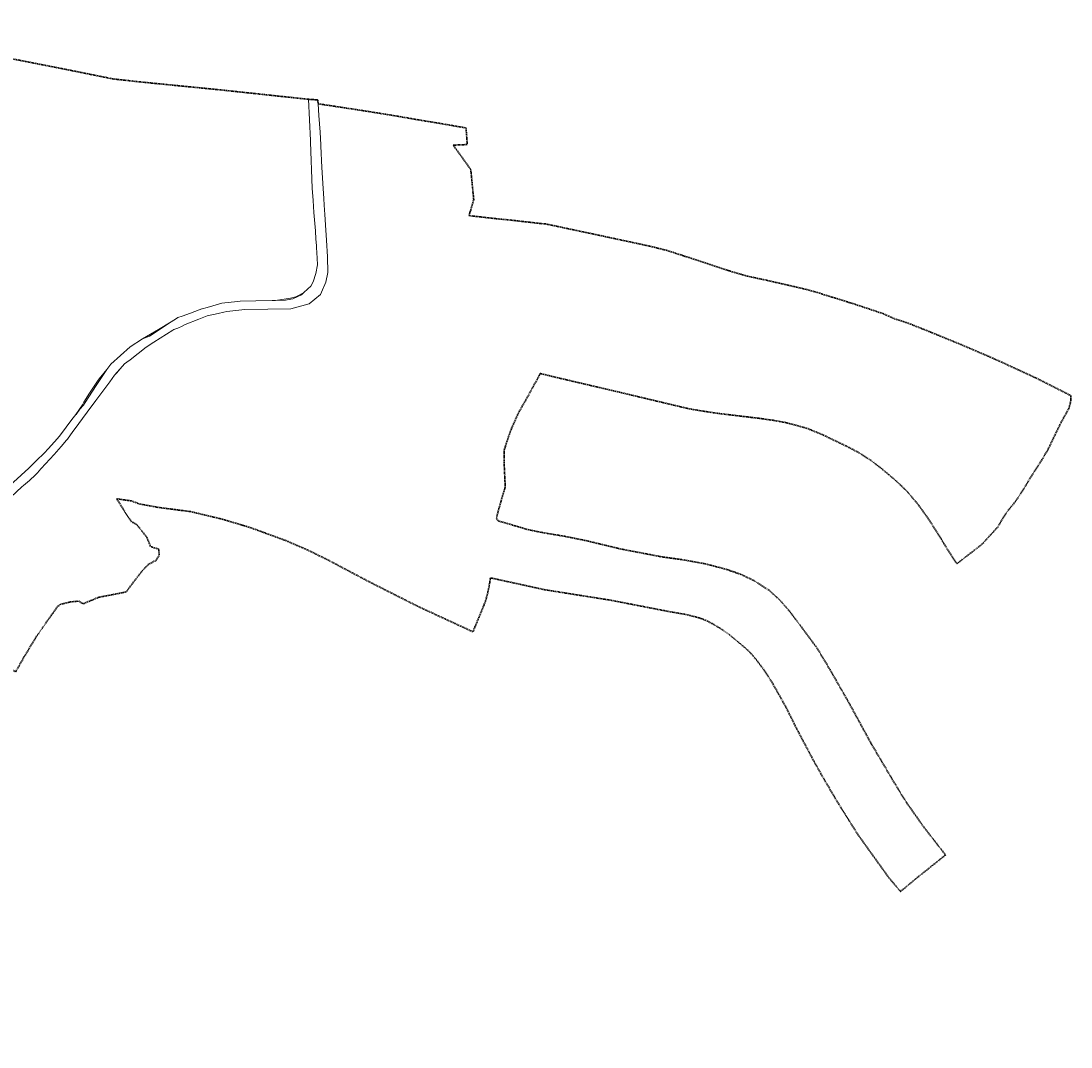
# Model space of a CAD drawing. Header units: metres. Extents: x 7575234 to 29552328, y 2827892 to 11288514.
# Tile 29 of 50: x 7579256 to 7581385, y 5632897 to 5634976. Entities that reach past the tile are written whole.
import ezdxf

# ---------------------------------------------------------------- set-up
doc = ezdxf.new("R2010")
doc.units = ezdxf.units.M
for name, pattern in [('1.5_1.0', [2.5, 1.5, -1]), ('219-500', [0]), ('egug-500', [0])]:
    doc.linetypes.add(name, pattern=pattern)
for name, color, linetype in [('210-oznaczenie konturu użytku gruntowego', 7, 'Continuous'), ('216-obręb ewidencyjny', 7, 'Continuous'), ('218-kontur użytku gruntowego', 7, 'Continuous'), ('219-działka ewidencyjna', 7, 'Continuous')]:
    doc.layers.add(name, color=color, linetype=linetype)
doc.styles.get("Standard").update_dxf_attribs({"font": 'ARIALN.TTF'})

msp = doc.modelspace()

# ---------------------------------------------------------------- linework, layer by layer
at = {"layer": '216-obręb ewidencyjny', "color": 7, "linetype": '1.5_1.0', "lineweight": 35, "flags": 128}
msp.add_lwpolyline([(7575235.68, 5632912.94), (7575234.17, 5632896.62), (7575482.97, 5632947.65), (7575551.1, 5632961.45), (7575585.89, 5632968.03), (7575682.6, 5632987.71), (7575760.43, 5633003.38), (7575838.82, 5633019.14), (7575867.84, 5633024.97), (7575940.25, 5633039.7), (7575958.11, 5633043.33), (7575967.83, 5633045.42), (7575970.14, 5633045.92), (7575943.41, 5632999.05), (7575925.77, 5632967.81), (7575930.82, 5632970), (7575992.97, 5632996.96), (7576003.17, 5633001.38), (7576011.85, 5633007.29), (7576017.55, 5633009.16), (7576056.04, 5633021.75), (7576065.45, 5633024.83), (7576077.22, 5633028.68), (7576084.14, 5633029.84), (7576088.93, 5633030.65), (7576095.09, 5633031.69), (7576106.74, 5633033.66), (7576112.44, 5633034.62), (7576118.16, 5633035.58), (7576128.77, 5633037.37), (7576146.34, 5633038.94), (7576192.66, 5633043.06), (7576217.31, 5633045.25), (7576239.8, 5633047.95), (7576282.3, 5633053.05), (7576287.21, 5633053.64), (7576293.92, 5633055.8), (7576302.78, 5633058.65), (7576314.77, 5633062.51), (7576325.24, 5633065.88), (7576348.65, 5633073.41), (7576369.18, 5633079.49), (7576394.58, 5633087.03), (7576419.99, 5633094.55), (7576431.11, 5633097.85), (7576453.54, 5633104.49), (7576456.92, 5633105.5), (7576500.73, 5633119.15), (7576514.86, 5633123.55), (7576517.91, 5633124.5), (7576544.96, 5633132.93), (7576560.4, 5633135.59), (7576575.39, 5633138.16), (7576591.77, 5633140.98), (7576605.04, 5633143.27), (7576612.8, 5633144.6), (7576639.05, 5633147.64), (7576681.79, 5633152.6), (7576691.82, 5633153.76), (7576698.47, 5633154.53), (7576705.93, 5633155.39), (7576728.97, 5633158.06), (7576735.93, 5633158.8), (7576740.8, 5633159.32), (7576750.48, 5633160.04), (7576760.15, 5633160.76), (7576769.46, 5633161.46), (7576812.14, 5633164.64), (7576822.12, 5633165.39), (7576826.28, 5633165.7), (7576832.72, 5633166.76), (7576842.58, 5633168.38), (7576852.45, 5633170), (7576872.09, 5633173.22), (7576880.12, 5633174.54), (7576883.86, 5633175.56), (7576895.34, 5633178.7), (7576903.57, 5633180.94), (7576934.78, 5633186.47), (7576944.49, 5633188.19), (7576952.62, 5633189.63), (7576961.42, 5633191.19), (7576969.46, 5633192.61), (7576976.13, 5633193.79), (7576997.21, 5633200.46), (7577016.27, 5633206.5), (7577029.95, 5633210.83), (7577055.35, 5633219.25), (7577095.4, 5633232.52), (7577108.29, 5633236.79), (7577120.56, 5633240.86), (7577130.1, 5633244.02), (7577139.23, 5633247.05), (7577183.28, 5633263.39), (7577216.93, 5633279.34), (7577249.65, 5633293.56), (7577271.95, 5633299.71), (7577342.11, 5633314.5), (7577368.08, 5633317.36), (7577430.45, 5633324.25), (7577433.99, 5633324.69), (7577498.06, 5633332.64), (7577552.68, 5633339.28), (7577651.51, 5633357.88), (7577653, 5633358.16), (7577681.97, 5633363.55), (7577716.28, 5633371.79), (7577745.77, 5633380.13), (7577827.63, 5633400.92), (7577856.91, 5633408.57), (7577905.39, 5633424.9), (7577935.06, 5633433.46), (7577954.7, 5633440.05), (7577985.45, 5633451.37), (7578027.71, 5633465.51), (7578043.24, 5633470.71), (7578055.09, 5633474.47), (7578070.18, 5633479.24), (7578097.31, 5633486.75), (7578142.3, 5633496.32), (7578159.69, 5633500.02), (7578179.29, 5633503.08), (7578189.03, 5633503.71), (7578218.82, 5633501.91), (7578234.64, 5633499.43), (7578256.9, 5633494.4), (7578287.48, 5633485.36), (7578298.84, 5633482), (7578336.85, 5633469.43), (7578347.65, 5633465.85), (7578359.18, 5633462.04), (7578383.6, 5633451.21), (7578406.74, 5633439.75), (7578419.4, 5633433.56), (7578435.25, 5633425.81), (7578460.81, 5633415.34), (7578489.77, 5633403.36), (7578529.8, 5633384.6), (7578533.47, 5633382.61), (7578581.39, 5633356.71), (7578609.8, 5633345.43), (7578626.87, 5633339.61), (7578656.43, 5633329.54), (7578680.18, 5633319.93), (7578688.5, 5633316.75), (7578708.37, 5633309.17), (7578712.35, 5633307.64), (7578742.09, 5633291.42), (7578815.4, 5633256.52), (7578826.58, 5633251.17), (7578848.8, 5633245.13), (7578862.04, 5633241.46), (7578890.37, 5633233.82), (7578928.64, 5633228.6), (7578934.75, 5633227.17), (7578937.76, 5633237.93), (7578946.74, 5633270.01), (7578947.85, 5633274.37), (7578954.94, 5633302.22), (7578962.97, 5633333.73), (7578969.04, 5633353.41), (7578976.27, 5633376.82), (7578984.01, 5633401.89), (7578990.78, 5633423.84), (7578997.73, 5633446.35), (7578997.99, 5633447.2), (7579016, 5633482.6), (7579022.46, 5633495.28), (7579025.85, 5633501.94), (7579062.34, 5633523.46), (7579069.45, 5633528.41), (7579080.73, 5633536.25), (7579101.66, 5633567.33), (7579181.38, 5633689.74), (7579244.96, 5633657.45), (7579262.34, 5633688.06), (7579287.39, 5633729.58), (7579289.26, 5633732.23), (7579294.25, 5633739.29), (7579302.06, 5633750.34), (7579312.49, 5633765.1), (7579316.07, 5633770.17), (7579319.91, 5633775.61), (7579324.05, 5633781.47), (7579329.43, 5633789.09), (7579336.11, 5633794.07), (7579355.55, 5633798.8), (7579372.42, 5633800.4), (7579381.92, 5633795.11), (7579402.65, 5633803.86), (7579412.64, 5633808.08), (7579468.75, 5633819.01), (7579474.47, 5633826.83), (7579499.8, 5633859.93), (7579501.36, 5633861.97), (7579510.75, 5633871.67), (7579512.87, 5633873.86), (7579513.67, 5633874.68), (7579530.16, 5633883.65), (7579533.04, 5633889.14), (7579535.81, 5633894.42), (7579535.05, 5633905.8), (7579518.5, 5633910.98), (7579510.52, 5633930.25), (7579490.57, 5633955.65), (7579487.33, 5633957.31), (7579479.73, 5633961.22), (7579472.88, 5633971.15), (7579463.49, 5633985.74), (7579450.02, 5634007.86), (7579455.56, 5634007.06), (7579479.6, 5634003.6), (7579495.39, 5633997.62), (7579533.47, 5633990.55), (7579599.99, 5633981.86), (7579664.16, 5633966.51), (7579719.76, 5633949.86), (7579747.73, 5633939.64), (7579791.78, 5633923.55), (7579836.52, 5633904.25), (7579877.57, 5633884.16), (7579960.7, 5633840.15), (7580059.48, 5633790.26), (7580172.08, 5633738.26), (7580173.23, 5633741.04), (7580193.76, 5633790.75), (7580198.36, 5633802.68), (7580201.99, 5633817.36), (7580204.65, 5633829.45), (7580206.75, 5633842.38), (7580207.51, 5633847.69), (7580211.57, 5633846.8), (7580317.77, 5633823.56), (7580452, 5633802.21), (7580572.35, 5633778.8), (7580606.79, 5633772.92), (7580634.13, 5633765.62), (7580649.15, 5633759.43), (7580673.5, 5633745.45), (7580684.33, 5633737.85), (7580693.2, 5633731.62), (7580701.18, 5633724.92), (7580721.94, 5633707.48), (7580734.46, 5633695.99), (7580747.64, 5633680.44), (7580760.6, 5633663.32), (7580779.27, 5633634.37), (7580792.37, 5633611.47), (7580807.42, 5633584.12), (7580828.72, 5633541.46), (7580830.76, 5633537.6), (7580852.73, 5633496.02), (7580861.41, 5633479.6), (7580881.02, 5633444.62), (7580914.49, 5633387.7), (7580954.38, 5633324.87), (7580967.68, 5633306.23), (7581013.85, 5633241.83), (7581031.52, 5633220.68), (7581038.97, 5633211.75), (7581076.34, 5633242.78), (7581086.68, 5633250.94), (7581127.63, 5633283.64), (7581130.41, 5633285.86), (7581084.34, 5633344.86), (7581050.3, 5633393.69), (7581027.94, 5633429.77), (7580979.89, 5633511.26), (7580932.39, 5633598.19), (7580895.46, 5633662.55), (7580868.96, 5633706.72), (7580857.56, 5633721.96), (7580815.57, 5633778.1), (7580794.24, 5633802.79), (7580774.9, 5633820.6), (7580741.87, 5633842.16), (7580715.87, 5633854.53), (7580685.14, 5633865.14), (7580665.77, 5633870.21), (7580643.79, 5633875.97), (7580597.77, 5633884.39), (7580555.44, 5633890.17), (7580472.24, 5633906.08), (7580401.75, 5633923.05), (7580355.03, 5633932.49), (7580316.58, 5633938.74), (7580284.66, 5633945.19), (7580229.39, 5633961.38), (7580223.52, 5633963.1), (7580219.88, 5633967.21), (7580220.26, 5633969.56), (7580221.22, 5633975.35), (7580224.88, 5633988.98), (7580237.59, 5634032.07), (7580235.4, 5634078), (7580235.43, 5634082.23), (7580235.45, 5634085.85), (7580235.6, 5634107.12), (7580244.24, 5634133.95), (7580251.04, 5634152.41), (7580260.24, 5634172.73), (7580265.13, 5634183.53), (7580279.1, 5634207.85), (7580297.37, 5634241.26), (7580303.43, 5634251.7), (7580308.48, 5634261.95), (7580312.59, 5634260.95), (7580339.48, 5634254.37), (7580469.74, 5634223.84), (7580486.98, 5634219.73), (7580544.04, 5634206.13), (7580574.17, 5634198.94), (7580610.27, 5634190.34), (7580628.28, 5634187.33), (7580657.66, 5634182.65), (7580662.08, 5634181.93), (7580704, 5634176.78), (7580706.04, 5634176.54), (7580754.81, 5634170.83), (7580780.57, 5634166.99), (7580806.16, 5634162.35), (7580826.78, 5634157.12), (7580846.27, 5634151.6), (7580850.65, 5634150.32), (7580882, 5634137.36), (7580930.7, 5634113.93), (7580954.58, 5634101.42), (7580976.98, 5634087.29), (7580999.15, 5634070.35), (7581029.77, 5634044.56), (7581033.65, 5634040.87), (7581052.56, 5634022.87), (7581075.46, 5633995.44), (7581096.47, 5633966.31), (7581152.95, 5633876.03), (7581170.18, 5633889.34), (7581188.88, 5633903.8), (7581204.79, 5633916.09), (7581211.49, 5633923.46), (7581217.59, 5633930.18), (7581226.01, 5633939.45), (7581235.44, 5633949.84), (7581238.03, 5633954.08), (7581246.85, 5633968.47), (7581254.75, 5633981.4), (7581256, 5633982.92), (7581270.55, 5634000.5), (7581283.27, 5634019.21), (7581291.55, 5634032.64), (7581309.75, 5634062.04), (7581326.43, 5634088.23), (7581336.85, 5634105.48), (7581353.91, 5634140.68), (7581362.86, 5634159.21), (7581380.74, 5634191.91), (7581384.4, 5634206.7), (7581384.63, 5634213.18), (7581384.77, 5634217.06), (7581381.44, 5634218.73), (7581313.28, 5634253.08), (7581310.97, 5634254.15), (7581282.78, 5634267.09), (7581231.69, 5634290.55), (7581161.24, 5634320.83), (7581092.65, 5634348.84), (7581051.9, 5634364.97), (7581027.08, 5634372.75), (7581004.19, 5634383.17), (7580947.66, 5634401.91), (7580916.25, 5634411.94), (7580891.34, 5634419.36), (7580871.21, 5634425.91), (7580845.23, 5634432.98), (7580819.14, 5634439.15), (7580771.21, 5634450.07), (7580729.85, 5634459), (7580726.57, 5634459.71), (7580718.11, 5634462.22), (7580686.98, 5634471.47), (7580649.38, 5634484.11), (7580566.12, 5634511.21), (7580530.03, 5634520.25), (7580381.51, 5634551.99), (7580355.93, 5634557.43), (7580318.91, 5634565.3), (7580310.2, 5634565.81), (7580259.75, 5634571.61), (7580248.84, 5634572.93), (7580221.91, 5634575.4), (7580221.57, 5634575.5), (7580164.08, 5634581.97), (7580172.33, 5634609.98), (7580173.68, 5634614.57), (7580170.9, 5634642.67), (7580167.64, 5634675.75), (7580132.29, 5634724.87), (7580160.51, 5634726.04), (7580158.12, 5634759.74), (7580089.34, 5634771.62), (7580085.52, 5634772.24), (7580079.19, 5634773.12), (7580011.29, 5634784.78), (7580005.87, 5634785.71), (7579992.3, 5634787.88), (7579949.02, 5634794.81), (7579939.61, 5634796.32), (7579916.52, 5634799.78), (7579858.08, 5634808.66), (7579857.6, 5634816.62), (7579838.79, 5634817.74), (7579660.6, 5634836.82), (7579542.44, 5634848.54), (7579494.07, 5634853.34), (7579442, 5634859.14), (7579339.38, 5634879.88), (7579244.34, 5634898.5), (7579197.25, 5634906.05), (7579164.14, 5634909.66), (7579027.82, 5634924.54), (7578943.36, 5634933.64), (7578861.75, 5634942.41), (7578843.15, 5634944.27), (7578833.11, 5634945.05), (7578770.75, 5634949.91), (7578748.07, 5634951.6), (7578676.56, 5634955.99), (7578652.1, 5634956.88), (7578619.98, 5634956.8), (7578586.94, 5634956.38), (7578553.24, 5634955.95), (7578522.78, 5634957.04), (7578474.12, 5634958.1), (7578402.73, 5634958.57), (7578386.58, 5634958.39), (7578325.95, 5634957.71), (7578304.2, 5634957.53), (7578251.11, 5634957.11), (7578146.82, 5634959.73), (7578030.45, 5634959.84), (7578021.4, 5634962.05), (7578016.44, 5634963.45), (7578011.57, 5634963.42), (7578005.11, 5634963.38), (7578000.51, 5634963.35), (7577990.46, 5634963.29), (7577982.31, 5634963.23), (7577980.41, 5634963.07), (7577970.43, 5634962.41), (7577963.4, 5634961.93), (7577962.68, 5634961.91), (7577960.64, 5634961.95), (7577951.54, 5634961.91), (7577944.2, 5634961.9), (7577942.64, 5634961.91), (7577933.64, 5634961.91), (7577924.74, 5634961.91), (7577922.73, 5634961.91), (7577915.85, 5634961.77), (7577906.95, 5634961.59), (7577898.05, 5634961.4), (7577889.25, 5634961.38), (7577880.35, 5634961.53), (7577871.55, 5634961.66), (7577863.78, 5634961.78), (7577862.65, 5634961.79), (7577853.86, 5634961.51), (7577845.06, 5634961.23), (7577836.37, 5634960.96), (7577827.58, 5634960.76), (7577812.12, 5634960.4), (7577743.94, 5634960.11), (7577694.81, 5634961.56), (7577589.73, 5634967.11), (7577570.01, 5634968.16), (7577536.25, 5634970.75), (7577524.34, 5634971.68), (7577519.46, 5634972.06), (7577498.3, 5634973.73), (7577487.73, 5634974.55), (7577474.55, 5634975.44), (7577457.64, 5634976.5), (7577435.86, 5634975.6), (7577415.14, 5634973.64), (7577390.75, 5634971.33), (7577384.84, 5634970.87), (7577372.85, 5634969.93), (7577337.59, 5634967.15), (7577312.18, 5634964.2), (7577294.75, 5634962.17), (7577282.87, 5634959.9), (7577273.75, 5634958.55), (7577225.29, 5634951.18), (7577217.58, 5634949.91), (7577205.57, 5634947.92), (7577184.82, 5634944.49), (7577165.3, 5634941.26), (7577146.84, 5634938.2), (7577131.16, 5634935.61), (7577104.98, 5634931.3), (7577093.63, 5634929.54), (7577091.85, 5634929.26), (7577088.98, 5634928.84), (7577071.28, 5634926.24), (7577050.83, 5634923.92), (7577032.16, 5634921.86), (7577022.77, 5634920.83), (7577014.74, 5634919.95), (7576989.86, 5634917.76), (7576980.46, 5634916.84), (7576963.34, 5634915.16), (7576920.54, 5634911.36), (7576877.26, 5634907.83), (7576768.49, 5634897.95), (7576740.66, 5634850.44), (7576722.79, 5634819.92), (7576710.39, 5634801.33), (7576691.49, 5634777.61), (7576678.23, 5634762.65), (7576655.09, 5634741.09), (7576643.85, 5634730.51), (7576634.41, 5634722.16), (7576589.97, 5634683.22), (7576602.47, 5634683.45), (7576607.5, 5634613.86), (7576614.47, 5634483.78), (7576614.57, 5634480.19), (7576614.42, 5634477.19), (7576618.89, 5634452.58), (7576634.03, 5634372.06), (7576640.68, 5634342.05), (7576645.38, 5634320), (7576648.16, 5634306.96), (7576650.19, 5634298.47), (7576652.54, 5634288.66), (7576655.1, 5634279.14), (7576660.74, 5634269.51), (7576668.59, 5634257.01), (7576675.81, 5634247.81), (7576678.97, 5634244.39), (7576682.74, 5634240.3), (7576685.77, 5634237.01), (7576700.99, 5634215.46), (7576705.32, 5634207.3), (7576709.07, 5634200.26), (7576710.98, 5634195.64), (7576718.25, 5634178.04), (7576731.81, 5634159.89), (7576744.04, 5634146.19), (7576754.09, 5634127.04), (7576763.61, 5634104.73), (7576765.97, 5634096.57), (7576768.53, 5634087.76), (7576713.15, 5634069.53), (7576685.66, 5634060.45), (7576647.53, 5634047.28), (7576631.53, 5634041.76), (7576585.08, 5634024.26), (7576518.33, 5633994.84), (7576531.84, 5633966.42), (7576543.76, 5633941.15), (7576546.43, 5633935.22), (7576547.56, 5633932.06), (7576524.04, 5633921.95), (7576504.57, 5633914.46), (7576484.63, 5633907.62), (7576595.81, 5633415.28), (7576601.98, 5633383.06), (7576594.83, 5633381.56), (7576564.72, 5633375.27), (7576555.59, 5633373.36), (7576525.74, 5633367.11), (7576520.36, 5633365.98), (7576483.4, 5633356.4), (7576451.37, 5633349.04), (7576398.2, 5633336.82), (7576348.68, 5633325.45), (7576319.67, 5633318.78), (7576289.35, 5633311.81), (7576282.26, 5633310.18), (7576259.17, 5633304.94), (7576189.61, 5633289.13), (7576135.3, 5633276.8), (7576110.05, 5633271.06), (7576107.35, 5633274.9), (7576105.12, 5633285.14), (7576102.4, 5633304.04), (7576099.64, 5633323.22), (7576094.07, 5633353.5), (7576072.46, 5633349.32), (7576035.56, 5633342.7), (7575933.5, 5633321.76), (7575901.37, 5633314.47), (7575847.07, 5633302.5), (7575812.36, 5633296.08), (7575781.61, 5633290.06), (7575745.02, 5633282.91), (7575703.56, 5633273.97), (7575685.77, 5633268.62), (7575675.18, 5633266.54), (7575626.34, 5633257), (7575529.9, 5633237.23), (7575498.8, 5633231.25), (7575461.79, 5633224.52), (7575426.44, 5633217.08), (7575396.98, 5633210.38), (7575365.95, 5633203.97), (7575336.65, 5633198.31), (7575309.09, 5633192.83), (7575299.78, 5633190.97), (7575290.43, 5633188.92), (7575272.06, 5633185.06), (7575247.72, 5633179.45), (7575247.71, 5633174.88), (7575245.52, 5633136.66), (7575246.53, 5633079.65), (7575246.53, 5633079.44), (7575249.9, 5633027.01), (7575249.99, 5633008.71), (7575248.97, 5632993.29), (7575245.79, 5632970.45), (7575242.64, 5632953.05), (7575238.06, 5632931.2)], close=True, dxfattribs=at)
at = {"layer": '218-kontur użytku gruntowego', "color": 3, "linetype": 'egug-500', "lineweight": 18, "flags": 128}
for points in [[(7579857.6, 5634816.62), (7579838.79, 5634817.74)], [(7579838.79, 5634817.74), (7579842.65, 5634734.02)], [(7579858.08, 5634808.66), (7579857.6, 5634816.62)], [(7579859.88, 5634784.68), (7579858.08, 5634808.66)], [(7579861.99, 5634751.41), (7579859.88, 5634784.68)], [(7579863.64, 5634725.38), (7579861.99, 5634751.41)], [(7579842.65, 5634734.02), (7579842.76, 5634730.89)], [(7579842.76, 5634730.89), (7579846.14, 5634637.56)], [(7579863.75, 5634722.56), (7579863.64, 5634725.38)], [(7579865.57, 5634679.22), (7579863.75, 5634722.56)], [(7579868.58, 5634636.73), (7579865.57, 5634679.22)], [(7579846.14, 5634637.56), (7579847.95, 5634612.92)], [(7579869.52, 5634616.69), (7579868.58, 5634636.73)], [(7579847.95, 5634612.92), (7579849.77, 5634588.26)], [(7579870.48, 5634602.94), (7579869.52, 5634616.69)], [(7579871.68, 5634584.2), (7579870.48, 5634602.94)], [(7579849.77, 5634588.26), (7579852.93, 5634550.9)], [(7579873.72, 5634552.23), (7579871.68, 5634584.2)], [(7579852.93, 5634550.9), (7579853.35, 5634534.1)], [(7579853.35, 5634534.1), (7579854.54, 5634521.72)], [(7579874.99, 5634531.91), (7579873.72, 5634552.23)], [(7579854.54, 5634521.72), (7579854.85, 5634517.45)], [(7579854.85, 5634517.45), (7579856.19, 5634495.53)], [(7579877.24, 5634498.19), (7579874.99, 5634531.91)], [(7579856.19, 5634495.53), (7579856.63, 5634482.12)], [(7579877.66, 5634466.75), (7579877.24, 5634498.19)], [(7579856.63, 5634482.12), (7579853.71, 5634464.8)], [(7579847.92, 5634447.54), (7579843.28, 5634439.25)], [(7579853.71, 5634464.8), (7579847.92, 5634447.54)], [(7579873.86, 5634447.14), (7579877.66, 5634466.75)], [(7579837.26, 5634433.49), (7579828.75, 5634425.35)], [(7579843.28, 5634439.25), (7579837.26, 5634433.49)], [(7579862.87, 5634422.14), (7579864.85, 5634426.62)], [(7579864.85, 5634426.62), (7579873.86, 5634447.14)], [(7579669.16, 5634405.03), (7579663.05, 5634404.33)], [(7579694.97, 5634408.01), (7579669.16, 5634405.03)], [(7579699.85, 5634408.57), (7579694.97, 5634408.01)], [(7579732.08, 5634409.25), (7579699.85, 5634408.57)], [(7579764.9, 5634409.94), (7579732.08, 5634409.25)], [(7579771.86, 5634410.09), (7579764.9, 5634409.94)], [(7579802.33, 5634414.56), (7579771.86, 5634410.09)], [(7579813.26, 5634417.51), (7579802.33, 5634414.56)], [(7579828.75, 5634425.35), (7579813.26, 5634417.51)], [(7579840.09, 5634403.08), (7579862.87, 5634422.14)], [(7579599.29, 5634384.53), (7579582.46, 5634378.37)], [(7579617.08, 5634391.03), (7579599.29, 5634384.53)], [(7579622.17, 5634392.89), (7579617.08, 5634391.03)], [(7579623.31, 5634393.21), (7579622.17, 5634392.89)], [(7579632.94, 5634395.9), (7579623.31, 5634393.21)], [(7579663.05, 5634404.33), (7579632.94, 5634395.9)], [(7579633.02, 5634378.53), (7579655.56, 5634383.57)], [(7579655.56, 5634383.57), (7579666.83, 5634386.09)], [(7579666.83, 5634386.09), (7579672.71, 5634387.41)], [(7579672.71, 5634387.41), (7579709.55, 5634391.52)], [(7579709.55, 5634391.52), (7579803.04, 5634393.02)], [(7579803.04, 5634393.02), (7579840.09, 5634403.08)], [(7579560.28, 5634366.82), (7579534.13, 5634351.23)], [(7579571, 5634373.65), (7579560.28, 5634366.82)], [(7579573.61, 5634375.14), (7579571, 5634373.65)], [(7579582.46, 5634378.37), (7579573.61, 5634375.14)], [(7579588.39, 5634361), (7579616.15, 5634372.24)], [(7579616.15, 5634372.24), (7579633.02, 5634378.53)], [(7579534.13, 5634351.23), (7579502.07, 5634332.15)], [(7579524.78, 5634325.66), (7579563.26, 5634349.89)], [(7579563.26, 5634349.89), (7579565.53, 5634350.92)], [(7579565.53, 5634350.92), (7579573.73, 5634353.72)], [(7579573.73, 5634353.72), (7579582.2, 5634357.93)], [(7579582.2, 5634357.93), (7579588.39, 5634361)], [(7579502.07, 5634332.15), (7579476.89, 5634316.24)], [(7579509.41, 5634315.38), (7579524.78, 5634325.66)], [(7579476.89, 5634316.24), (7579437.58, 5634280.83)], [(7579476.95, 5634289.61), (7579509.41, 5634315.38)], [(7579437.58, 5634280.83), (7579429.82, 5634270.36)], [(7579456.02, 5634270.42), (7579466.35, 5634282.04)], [(7579466.35, 5634282.04), (7579467.22, 5634283.01)], [(7579467.22, 5634283.01), (7579470.15, 5634285)], [(7579470.15, 5634285), (7579476.95, 5634289.61)], [(7579429.82, 5634270.36), (7579414.31, 5634250.94)], [(7579435.48, 5634245.1), (7579445.23, 5634258.3)], [(7579445.23, 5634258.3), (7579449.89, 5634263.53)], [(7579449.89, 5634263.53), (7579456.02, 5634270.42)], [(7579405.17, 5634238.37), (7579394.89, 5634222.28)], [(7579412.32, 5634248.46), (7579405.17, 5634238.37)], [(7579414.31, 5634250.94), (7579412.32, 5634248.46)], [(7579425.62, 5634231.75), (7579435.48, 5634245.1)], [(7579394.89, 5634222.28), (7579383.08, 5634203.78)], [(7579407.31, 5634206.96), (7579425.62, 5634231.75)], [(7579380.59, 5634198.45), (7579366.58, 5634178.98)], [(7579383.08, 5634203.78), (7579380.59, 5634198.45)], [(7579390.07, 5634183.64), (7579407.31, 5634206.96)], [(7579366.58, 5634178.98), (7579359.06, 5634168.48)], [(7579363.34, 5634147.45), (7579390.07, 5634183.64)], [(7579359.06, 5634168.48), (7579335.68, 5634137.32)], [(7579329.46, 5634130.23), (7579310.98, 5634109.16)], [(7579335.68, 5634137.32), (7579329.46, 5634130.23)], [(7579347.83, 5634126.46), (7579349.65, 5634128.92)], [(7579349.65, 5634128.92), (7579360.79, 5634144.01)], [(7579360.79, 5634144.01), (7579363.34, 5634147.45)], [(7579310.98, 5634109.16), (7579303.05, 5634101.33)], [(7579323.07, 5634097.96), (7579337.02, 5634113.99)], [(7579337.02, 5634113.99), (7579347.83, 5634126.46)], [(7579303.05, 5634101.33), (7579286.44, 5634084.92)], [(7579296.67, 5634069.06), (7579323.07, 5634097.96)], [(7579271.32, 5634069.99), (7579208.59, 5634013.25)], [(7579286.44, 5634084.92), (7579271.32, 5634069.99)], [(7579292.1, 5634064.09), (7579296.67, 5634069.06)], [(7579261.03, 5634035.18), (7579272.68, 5634044.84)], [(7579272.68, 5634044.84), (7579285.12, 5634056.44)], [(7579285.12, 5634056.44), (7579289.47, 5634061.14)], [(7579289.47, 5634061.14), (7579292.1, 5634064.09)], [(7579235.87, 5634012.02), (7579257.58, 5634032.26)], [(7579257.58, 5634032.26), (7579261.03, 5634035.18)]]:
    msp.add_lwpolyline(points, dxfattribs=at)
at = {"layer": '219-działka ewidencyjna', "color": 3, "linetype": '219-500', "lineweight": 18, "flags": 128}
for points in [[(7579838.79, 5634817.74), (7579842.65, 5634734.02)], [(7579838.79, 5634817.74), (7579857.6, 5634816.62)], [(7579857.6, 5634816.62), (7579858.08, 5634808.66)], [(7579859.88, 5634784.68), (7579858.08, 5634808.66)], [(7579859.88, 5634784.68), (7579861.99, 5634751.41)], [(7579861.99, 5634751.41), (7579863.64, 5634725.38)], [(7579842.65, 5634734.02), (7579842.76, 5634730.89)], [(7579846.14, 5634637.56), (7579842.76, 5634730.89)], [(7579863.64, 5634725.38), (7579863.75, 5634722.56)], [(7579863.75, 5634722.56), (7579865.57, 5634679.22)], [(7579865.57, 5634679.22), (7579868.58, 5634636.73)], [(7579846.14, 5634637.56), (7579847.95, 5634612.92)], [(7579869.52, 5634616.69), (7579868.58, 5634636.73)], [(7579847.95, 5634612.92), (7579849.77, 5634588.26)], [(7579869.52, 5634616.69), (7579870.48, 5634602.94)], [(7579870.48, 5634602.94), (7579871.68, 5634584.2)], [(7579849.77, 5634588.26), (7579852.93, 5634550.9)], [(7579871.68, 5634584.2), (7579873.72, 5634552.23)], [(7579852.93, 5634550.9), (7579853.35, 5634534.1)], [(7579853.35, 5634534.1), (7579854.54, 5634521.72)], [(7579874.99, 5634531.91), (7579873.72, 5634552.23)], [(7579854.54, 5634521.72), (7579854.85, 5634517.45)], [(7579854.85, 5634517.45), (7579856.19, 5634495.53)], [(7579874.99, 5634531.91), (7579877.24, 5634498.19)], [(7579856.19, 5634495.53), (7579856.63, 5634482.12)], [(7579877.24, 5634498.19), (7579877.66, 5634466.75)], [(7579853.71, 5634464.8), (7579856.63, 5634482.12)], [(7579843.28, 5634439.25), (7579847.92, 5634447.54)], [(7579847.92, 5634447.54), (7579853.71, 5634464.8)], [(7579873.86, 5634447.14), (7579877.66, 5634466.75)], [(7579828.75, 5634425.35), (7579837.26, 5634433.49)], [(7579837.26, 5634433.49), (7579843.28, 5634439.25)], [(7579862.87, 5634422.14), (7579864.85, 5634426.62)], [(7579864.85, 5634426.62), (7579873.86, 5634447.14)], [(7579663.05, 5634404.33), (7579694.97, 5634408.01)], [(7579694.97, 5634408.01), (7579699.85, 5634408.57)], [(7579699.85, 5634408.57), (7579732.08, 5634409.25)], [(7579732.08, 5634409.25), (7579764.9, 5634409.94)], [(7579771.86, 5634410.09), (7579764.9, 5634409.94)], [(7579771.86, 5634410.09), (7579792.26, 5634410.48)], [(7579802.93, 5634412.74), (7579792.26, 5634410.48)], [(7579802.93, 5634412.74), (7579806.73, 5634413.39)], [(7579806.73, 5634413.39), (7579824.41, 5634421.28)], [(7579824.41, 5634421.28), (7579828.75, 5634425.35)], [(7579862.87, 5634422.14), (7579840.09, 5634403.08)], [(7579582.46, 5634378.37), (7579599.29, 5634384.53)], [(7579617.08, 5634391.03), (7579599.29, 5634384.53)], [(7579617.08, 5634391.03), (7579622.17, 5634392.89)], [(7579622.17, 5634392.89), (7579623.31, 5634393.21)], [(7579632.94, 5634395.9), (7579623.31, 5634393.21)], [(7579632.94, 5634395.9), (7579663.05, 5634404.33)], [(7579633.02, 5634378.53), (7579655.56, 5634383.57)], [(7579655.56, 5634383.57), (7579666.83, 5634386.09)], [(7579666.83, 5634386.09), (7579672.71, 5634387.41)], [(7579672.71, 5634387.41), (7579709.55, 5634391.52)], [(7579709.55, 5634391.52), (7579803.04, 5634393.02)], [(7579803.04, 5634393.02), (7579840.09, 5634403.08)], [(7579538.02, 5634351.59), (7579560.28, 5634366.82)], [(7579560.28, 5634366.82), (7579571, 5634373.65)], [(7579571, 5634373.65), (7579573.61, 5634375.14)], [(7579573.61, 5634375.14), (7579582.46, 5634378.37)], [(7579588.39, 5634361), (7579616.15, 5634372.24)], [(7579616.15, 5634372.24), (7579633.02, 5634378.53)], [(7579535.7, 5634350.52), (7579515.99, 5634337.81)], [(7579524.78, 5634325.66), (7579563.26, 5634349.89)], [(7579535.7, 5634350.52), (7579538.02, 5634351.59)], [(7579563.26, 5634349.89), (7579565.53, 5634350.92)], [(7579565.53, 5634350.92), (7579573.73, 5634353.72)], [(7579573.73, 5634353.72), (7579582.2, 5634357.93)], [(7579582.2, 5634357.93), (7579588.39, 5634361)], [(7579502.07, 5634332.15), (7579476.89, 5634316.24)], [(7579502.07, 5634332.15), (7579515.99, 5634337.81)], [(7579509.41, 5634315.38), (7579524.78, 5634325.66)], [(7579437.58, 5634280.83), (7579476.89, 5634316.24)], [(7579476.95, 5634289.61), (7579509.41, 5634315.38)], [(7579429.82, 5634270.36), (7579437.58, 5634280.83)], [(7579456.02, 5634270.42), (7579466.35, 5634282.04)], [(7579466.35, 5634282.04), (7579467.22, 5634283.01)], [(7579467.22, 5634283.01), (7579470.15, 5634285)], [(7579470.15, 5634285), (7579476.95, 5634289.61)], [(7579416.38, 5634249.82), (7579429.82, 5634270.36)], [(7579435.48, 5634245.1), (7579445.23, 5634258.3)], [(7579445.23, 5634258.3), (7579456.02, 5634270.42)], [(7579385.85, 5634203.11), (7579408.17, 5634237.31)], [(7579407.31, 5634206.96), (7579435.48, 5634245.1)], [(7579408.17, 5634237.31), (7579416.38, 5634249.82)], [(7579375.17, 5634189.82), (7579382.2, 5634197.57)], [(7579385.85, 5634203.11), (7579382.2, 5634197.57)], [(7579390.07, 5634183.64), (7579407.31, 5634206.96)], [(7579366.58, 5634178.98), (7579359.06, 5634168.48)], [(7579363.34, 5634147.45), (7579390.07, 5634183.64)], [(7579366.58, 5634178.98), (7579367.26, 5634178.64)], [(7579367.26, 5634178.64), (7579375.17, 5634189.82)], [(7579335.68, 5634137.32), (7579359.06, 5634168.48)], [(7579310.98, 5634109.16), (7579329.46, 5634130.23)], [(7579329.46, 5634130.23), (7579335.68, 5634137.32)], [(7579347.83, 5634126.46), (7579349.65, 5634128.92)], [(7579349.65, 5634128.92), (7579360.79, 5634144.01)], [(7579360.79, 5634144.01), (7579363.34, 5634147.45)], [(7579303.05, 5634101.33), (7579310.98, 5634109.16)], [(7579323.07, 5634097.96), (7579337.02, 5634113.99)], [(7579337.02, 5634113.99), (7579347.83, 5634126.46)], [(7579286.44, 5634084.92), (7579303.05, 5634101.33)], [(7579296.67, 5634069.06), (7579323.07, 5634097.96)], [(7579208.59, 5634013.25), (7579271.32, 5634069.99)], [(7579271.32, 5634069.99), (7579286.44, 5634084.92)], [(7579292.1, 5634064.09), (7579296.67, 5634069.06)], [(7579261.03, 5634035.18), (7579272.68, 5634044.84)], [(7579272.68, 5634044.84), (7579285.12, 5634056.44)], [(7579285.12, 5634056.44), (7579289.47, 5634061.14)], [(7579289.47, 5634061.14), (7579292.1, 5634064.09)], [(7579235.87, 5634012.02), (7579257.58, 5634032.26)], [(7579257.58, 5634032.26), (7579261.03, 5634035.18)]]:
    msp.add_lwpolyline(points, dxfattribs=at)

# ---------------------------------------------------------------- texts
at = {"layer": '210-oznaczenie konturu użytku gruntowego', "color": 3, "linetype": 'Continuous', "lineweight": 18, "width": 0.79}
for p in [(7579269.9, 5634056.79), (7579277.92, 5634061.69)]:
    msp.add_text('dr', height=1, dxfattribs=at).set_placement(p)

doc.saveas('drawing.dxf')
